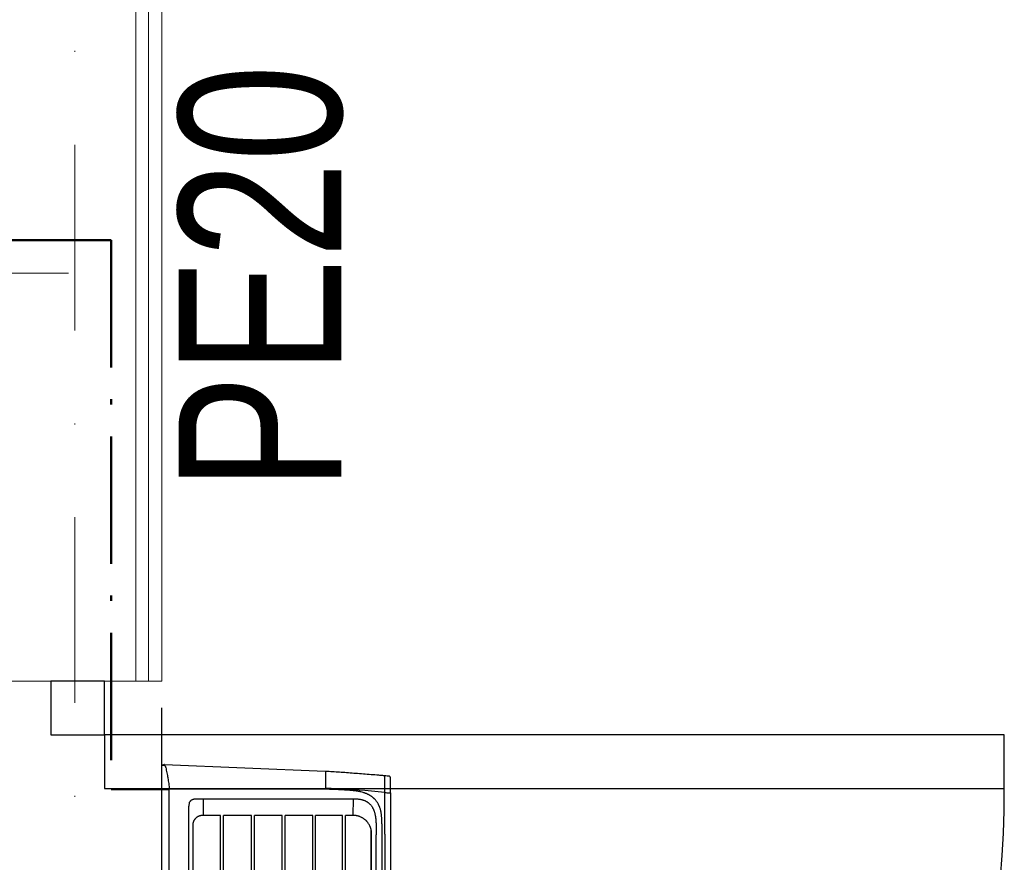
# Model space of a CAD drawing. Header units: inches. Extents: x 67073 to 287261, y -76160 to 48412.
# Tile 35 of 117: x 81883 to 81976, y -41543 to -41464. Entities that reach past the tile are written whole.
import ezdxf

# ---------------------------------------------------------------- set-up
doc = ezdxf.new("R2010")
doc.units = ezdxf.units.IN
doc.header["$MEASUREMENT"] = 0
for name, pattern in [('ACAD_ISO10W100', [18.5, 12, -3, 0.5, -3]), ('DASHDOT', [1, 0.5, -0.25, 0, -0.25]), ('DASHED', [0.75, 0.5, -0.25]), ('HIDDEN', [0.375, 0.25, -0.125])]:
    doc.linetypes.add(name, pattern=pattern)
for name, color, linetype, lineweight in [('## 02 KS NAD POSADZKĄ', 3, 'DASHED', 30), ('## 02 KS SREDNICE', 24, 'Continuous', 15), ('p--osie konstr', 1, 'DASHDOT', 15), ('p--płyta GK', 2, 'Continuous', 0), ('p--ściana szkielet', 3, 'Continuous', 0)]:
    doc.layers.add(name, color=color, linetype=linetype, lineweight=lineweight)
for name, color, linetype in [('DVM_INDOOR', 7, 'Continuous'), ('p--drzwi', 251, 'Continuous'), ('p--podciąg', 61, 'Continuous')]:
    doc.layers.add(name, color=color, linetype=linetype)
doc.styles.add('GENERATED_STYLE_3', font='txt')

# ---------------------------------------------------------------- blocks, each defined once
blk = doc.blocks.new('drzwi-90-100')
for p, q in [((10.1, 87.375), (5.05, 87.375)), ((5.05, 87.375), (5.05, 2.525)), ((10.1, 2.525), (10.1, 87.375)), ((5.05, 2.525), (0, 2.525)), ((0, 2.525), (0, -2.525)), ((5.05, -2.525), (5.05, 2.525)), ((5.05, 2.525), (10.1, 2.525)), ((0, -2.525), (5.05, -2.525))]:
    blk.add_line(p, q)
blk.add_arc((10.8, 3.225), 84.153, 359.52334, 90.47666)
blk = doc.blocks.new('RAC_ID_WM_AIRISE_WF_820X299X215_WF_T_BL')
at = {"layer": 'DVM_INDOOR', "color": 0}
for p, q in [((-408.99, 0), (408.99, 0)), ((-386.68, -6.99), (386.68, -6.99)), ((386.66, -154.1), (386.68, -6.99)), ((410.01, -2.58), (403.6, -153.84)), ((-367.29, -25.3), (367.29, -25.3)), ((354.5, -29.21), (187.68, -29.12)), ((354.5, -29.21), (231.48, -29.21)), ((362.04, -55.21), (362.04, -38.77)), ((377.73, -38.77), (362.05, -38.81)), ((377.73, -38.77), (377.73, -180.19)), ((187.68, -55.21), (362.04, -55.21)), ((187.68, -57.98), (362.04, -57.98)), ((362.04, -84.46), (362.04, -57.98)), ((187.68, -84.46), (362.04, -84.46)), ((187.68, -87.23), (362.04, -87.23)), ((362.04, -113.49), (362.04, -87.23)), ((187.68, -113.49), (362.04, -113.49)), ((187.68, -116.25), (362.04, -116.25)), ((362.04, -142.18), (362.04, -116.25)), ((187.68, -142.18), (362.04, -142.18)), ((187.68, -144.94), (362.04, -144.94)), ((362.05, -170.4), (362.04, -144.94)), ((385.51, -191.33), (387.69, -154.4)), ((400.12, -154.1), (386.66, -154.1)), ((403.24, -154.4), (386.67, -154.4)), ((403.32, -154.12), (400.83, -154.13)), ((403.54, -154.72), (403.54, -154.72)), ((187.68, -170.4), (362.05, -170.4)), ((187.68, -173.15), (362.05, -173.15)), ((362.05, -180.17), (362.05, -173.15)), ((377.73, -180.19), (362.05, -180.17)), ((383.63, -210.08), (385.51, -191.33)), ((347.93, -197.27), (187.68, -197.4)), ((231.47, -197.27), (347.32, -197.27)), ((344.36, -210.08), (-46.19, -210.08)), ((344.36, -210.08), (399.34, -210.08)), ((383.19, -215.48), (-383.2, -215.48)), ((383.2, -214.37), (383.19, -215.48)), ((383.19, -215.48), (397.5, -215.48))]:
    blk.add_line(p, q, dxfattribs=at)
for start_param, end_param in [(5.169356, 6.282203), (6.282209, 6.603456)]:
    blk.add_ellipse((403.3, -153.82), major_axis=(0.278, -0.113), ratio=1, start_param=start_param, end_param=end_param, dxfattribs=at)
for points, knots in [([(407.01, -3.58), (405.4, -3.97), (403.77, -4.34), (401.3, -4.86), (400.47, -5.02), (399.21, -5.26), (398.58, -5.37), (397.95, -5.49), (397.52, -5.56), (397.31, -5.6), (395.4, -5.92), (393.69, -6.17), (390.23, -6.63), (388.49, -6.82), (386.68, -6.99)], [0, 0, 0, 0, 0.25, 0.25, 0.375, 0.375, 0.4375, 0.46875, 0.46875, 0.5, 0.5, 0.75, 0.75, 1, 1, 1, 1]), ([(409.16, -2.58), (409.03, -2.68), (408.89, -2.78), (408.58, -2.98), (408.41, -3.07), (408.19, -3.17), (408.14, -3.19), (408.05, -3.23), (408, -3.25), (407.85, -3.31), (407.75, -3.35), (407.45, -3.46), (407.23, -3.52), (407.01, -3.58)], [0, 0, 0, 0, 0.25, 0.25, 0.5, 0.5, 0.5625, 0.5625, 0.625, 0.625, 0.75, 0.75, 1, 1, 1, 1]), ([(409.38, -0.97), (409.43, -1.1), (409.47, -1.24), (409.5, -1.51), (409.5, -1.64), (409.48, -1.8), (409.48, -1.81), (409.47, -1.85), (409.46, -1.9), (409.45, -1.95), (409.42, -2.05), (409.37, -2.18), (409.31, -2.31), (409.24, -2.44), (409.2, -2.51), (409.16, -2.57)], [0, 0, 0, 0, 0.25, 0.25, 0.5, 0.5, 0.53125, 0.53125, 0.5625, 0.625, 0.625, 0.75, 0.875, 0.875, 1, 1, 1, 1]), ([(367.29, -25.3), (367.92, -25.3), (368.54, -25.32), (369.33, -25.38), (369.48, -25.4), (369.8, -25.42), (369.95, -25.44), (370.42, -25.49), (370.73, -25.53), (371.35, -25.61), (371.66, -25.66), (372.28, -25.76), (372.59, -25.81), (373.21, -25.93), (373.52, -25.99), (373.98, -26.08), (374.13, -26.11), (374.36, -26.16), (374.44, -26.18), (374.55, -26.2), (374.59, -26.21), (374.65, -26.22), (374.67, -26.23), (374.7, -26.23), (374.71, -26.24), (374.72, -26.24), (374.73, -26.24), (374.73, -26.24), (374.74, -26.24), (374.74, -26.24), (374.74, -26.24), (374.74, -26.24), (374.74, -26.24), (374.74, -26.25), (374.74, -26.25), (374.74, -26.25), (374.74, -26.25), (374.74, -26.25)], [0, 0, 0, 0, 0.25, 0.25, 0.3125, 0.3125, 0.375, 0.375, 0.5, 0.5, 0.625, 0.625, 0.75, 0.75, 0.875, 0.875, 0.9375, 0.9375, 0.96875, 0.96875, 0.984375, 0.984375, 0.992188, 0.992188, 0.996094, 0.996094, 0.998047, 0.998047, 0.999023, 0.999023, 0.999512, 0.999512, 0.999756, 0.999756, 0.999878, 0.999878, 1, 1, 1, 1]), ([(376.91, -28.68), (376.74, -28.38), (376.37, -27.78), (375.8, -27.12), (375.28, -26.65), (374.97, -26.4), (374.8, -26.27), (374.76, -26.25)], [0, 0, 0, 0, 0.319405, 0.638853, 0.798578, 0.958302, 1, 1, 1, 1]), ([(362.05, -38.77), (362.05, -38.7), (362.04, -38.63), (362.04, -38.49), (362.04, -38.42), (362.03, -38.22), (362.02, -38.08), (361.99, -37.67), (361.96, -37.4), (361.87, -36.86), (361.82, -36.59), (361.72, -36.18), (361.69, -36.05), (361.63, -35.85), (361.62, -35.78), (361.58, -35.65), (361.47, -35.32), (361.35, -35), (361.14, -34.5), (361.02, -34.25), (360.76, -33.77), (360.62, -33.53), (360.44, -33.24), (360.4, -33.19), (360.32, -33.07), (360.28, -33.02), (360.16, -32.85), (360.08, -32.74), (359.82, -32.41), (359.64, -32.21), (359.36, -31.91), (359.26, -31.81), (359.07, -31.62), (358.97, -31.53), (358.66, -31.26), (358.45, -31.09), (358.17, -30.88), (358.11, -30.84), (358, -30.76), (357.83, -30.64), (357.66, -30.53), (357.31, -30.32), (357.07, -30.18), (356.58, -29.93), (356.33, -29.82), (355.82, -29.61), (355.56, -29.52), (355.23, -29.41), (355.17, -29.39), (355.04, -29.35), (354.84, -29.3), (354.64, -29.25), (354.5, -29.21)], [0, 0, 0, 0, 0.015625, 0.015625, 0.03125, 0.03125, 0.0625, 0.0625, 0.125, 0.125, 0.1875, 0.1875, 0.21875, 0.21875, 0.234375, 0.234375, 0.25, 0.3125, 0.3125, 0.375, 0.375, 0.4375, 0.4375, 0.453125, 0.453125, 0.46875, 0.46875, 0.5, 0.5, 0.5625, 0.5625, 0.59375, 0.59375, 0.625, 0.625, 0.6875, 0.6875, 0.703125, 0.703125, 0.71875, 0.75, 0.75, 0.8125, 0.8125, 0.875, 0.875, 0.9375, 0.9375, 0.953125, 0.953125, 0.96875, 1, 1, 1, 1]), ([(376.87, -28.69), (376.86, -28.67), (376.85, -28.65), (376.83, -28.61), (376.79, -28.56), (376.76, -28.5), (376.7, -28.39), (376.65, -28.32), (376.61, -28.24)], [0, 0, 0, 0, 0.125, 0.125, 0.25, 0.5, 0.5, 1, 1, 1, 1]), ([(376.91, -28.68), (376.9, -28.68), (376.9, -28.68), (376.89, -28.68), (376.88, -28.69), (376.87, -28.69)], [0, 0, 0, 0, 0.041419, 0.041419, 1, 1, 1, 1]), ([(376.91, -28.68), (376.91, -28.7), (376.93, -28.72), (376.95, -28.76), (376.96, -28.79), (376.98, -28.83), (377, -28.87), (377.02, -28.91), (377.04, -28.94), (377.06, -28.98), (377.07, -29.02), (377.09, -29.06), (377.11, -29.09), (377.12, -29.13), (377.14, -29.17), (377.16, -29.21), (377.17, -29.24), (377.19, -29.28), (377.21, -29.32), (377.22, -29.36), (377.24, -29.4), (377.25, -29.43), (377.27, -29.47), (377.28, -29.51), (377.29, -29.55), (377.31, -29.59), (377.32, -29.63), (377.34, -29.67), (377.35, -29.7), (377.36, -29.74), (377.38, -29.78), (377.39, -29.82), (377.43, -29.95), (377.49, -30.17), (377.57, -30.48), (377.63, -30.79), (377.68, -31.11), (377.71, -31.43), (377.72, -31.67), (377.72, -31.84), (377.73, -31.92), (377.73, -31.99), (377.73, -32.05), (377.73, -32.12), (377.73, -32.2), (377.73, -32.29), (377.73, -32.41), (377.73, -32.54), (377.73, -32.68), (377.73, -32.84), (377.73, -33.04), (377.73, -33.34), (377.73, -33.75), (377.73, -34.31), (377.73, -35.02), (377.73, -35.82), (377.73, -36.72), (377.73, -37.72), (377.73, -38.41), (377.73, -38.77)], [0, 0, 0, 0, 0.004055, 0.008107, 0.012157, 0.016204, 0.020248, 0.02429, 0.02833, 0.032368, 0.036405, 0.040439, 0.044472, 0.048503, 0.052533, 0.056562, 0.06059, 0.064617, 0.068643, 0.072669, 0.076694, 0.080718, 0.084743, 0.088767, 0.092792, 0.096817, 0.100842, 0.104867, 0.108893, 0.11292, 0.116948, 0.120977, 0.125007, 0.156305, 0.187523, 0.218729, 0.249989, 0.28128, 0.312486, 0.321346, 0.330347, 0.3363, 0.342253, 0.348206, 0.357133, 0.366061, 0.374989, 0.390617, 0.406245, 0.414217, 0.437497, 0.467059, 0.499997, 0.560279, 0.629782, 0.708506, 0.79645, 0.893615, 1, 1, 1, 1]), ([(362.05, -54.79), (362.05, -52.13), (362.05, -49.46), (362.05, -45.47), (362.05, -44.14), (362.05, -42.14), (362.05, -41.47), (362.05, -40.48), (362.05, -40.14), (362.05, -39.64), (362.05, -39.48), (362.05, -39.14), (362.05, -38.98), (362.05, -38.81)], [0, 0, 0, 0, 0.5, 0.5, 0.75, 0.75, 0.875, 0.875, 0.9375, 0.9375, 0.96875, 0.96875, 1, 1, 1, 1]), ([(385.33, -180.58), (385.36, -180.31), (385.4, -179.78), (385.47, -178.98), (385.53, -178.18), (385.57, -177.65), (385.64, -176.85), (385.68, -176.32), (385.76, -175.25), (385.79, -174.72), (385.87, -173.65), (385.9, -173.11), (385.97, -172.04), (386.01, -171.51), (386.07, -170.44), (386.1, -169.9), (386.16, -168.83), (386.19, -168.29), (386.25, -167.21), (386.27, -166.68), (386.32, -165.6), (386.34, -165.06), (386.39, -163.98), (386.41, -163.44), (386.45, -162.36), (386.47, -161.82), (386.51, -160.74), (386.53, -160.2), (386.56, -159.12), (386.57, -158.58), (386.61, -156.95), (386.63, -155.87), (386.66, -154.78), (386.66, -154.66), (386.67, -154.53), (386.67, -154.4)], [0, 0, 0, 0, 0.03125, 0.0625, 0.09375, 0.125, 0.125, 0.1875, 0.1875, 0.25, 0.25, 0.3125, 0.3125, 0.375, 0.375, 0.4375, 0.4375, 0.5, 0.5, 0.5625, 0.5625, 0.625, 0.625, 0.6875, 0.6875, 0.75, 0.75, 0.8125, 0.8125, 0.875, 0.875, 1, 1, 1, 1.014608, 1.014608, 1.014608, 1.014608]), ([(399.36, -209.83), (399.4, -209.3), (399.5, -208.17), (399.7, -205.82), (400.05, -201.53), (400.55, -195.37), (401.13, -188.09), (401.67, -181.03), (402.18, -174.16), (402.67, -167.46), (403.12, -161), (403.4, -156.78), (403.54, -154.72)], [0, 0, 0, 0, 0.027212, 0.058793, 0.121955, 0.24828, 0.374605, 0.50093, 0.627254, 0.753579, 0.879904, 1, 1, 1, 1]), ([(400.82, -154.13), (400.79, -154.13), (400.76, -154.13), (400.71, -154.13), (400.68, -154.13), (400.64, -154.13), (400.57, -154.13), (400.49, -154.13), (400.43, -154.12), (400.38, -154.12), (400.27, -154.11), (400.18, -154.1), (400.12, -154.1)], [0, 0, 0, 0, 0.105062, 0.168986, 0.200948, 0.23291, 0.360758, 0.488607, 0.552531, 0.616455, 0.744303, 1, 1, 1, 1]), ([(403.24, -154.4), (403.28, -154.4), (403.32, -154.41), (403.39, -154.44), (403.42, -154.46), (403.48, -154.51), (403.5, -154.55), (403.53, -154.62), (403.54, -154.66), (403.54, -154.7)], [0, 0, 0, 0, 0.25, 0.25, 0.5, 0.5, 0.75, 0.75, 1, 1, 1, 1]), ([(349.66, -197.02), (349.89, -196.95), (350.12, -196.88), (350.57, -196.72), (350.79, -196.63), (351.24, -196.46), (351.46, -196.36), (351.73, -196.24), (351.79, -196.22), (351.9, -196.17), (352.06, -196.09), (352.22, -196.01), (352.76, -195.75), (353.18, -195.52), (353.98, -195.03), (354.38, -194.77), (355.14, -194.23), (355.51, -193.94), (356.05, -193.48), (356.22, -193.33), (356.44, -193.13), (356.48, -193.09), (356.57, -193.01), (356.61, -192.96), (356.74, -192.84), (356.82, -192.76), (357.24, -192.34), (357.55, -192), (358.01, -191.47), (358.15, -191.28), (358.44, -190.92), (358.58, -190.73), (358.99, -190.16), (359.24, -189.77), (359.6, -189.18), (359.78, -188.88), (359.94, -188.57), (360.05, -188.37), (360.1, -188.26), (360.36, -187.75), (360.55, -187.32), (360.81, -186.68), (360.89, -186.47), (361.01, -186.14), (361.05, -186.04), (361.12, -185.82), (361.16, -185.71), (361.33, -185.16), (361.45, -184.72), (361.61, -184.05), (361.66, -183.82), (361.73, -183.48), (361.75, -183.37), (361.79, -183.14), (361.81, -183.03), (361.97, -182.01), (362.04, -181.09), (362.05, -180.17)], [0, 0, 0, 0, 0.03125, 0.03125, 0.0625, 0.0625, 0.09375, 0.09375, 0.101562, 0.101562, 0.109375, 0.125, 0.125, 0.1875, 0.1875, 0.25, 0.25, 0.3125, 0.3125, 0.34375, 0.34375, 0.351562, 0.351562, 0.359375, 0.359375, 0.375, 0.375, 0.4375, 0.4375, 0.46875, 0.46875, 0.5, 0.5, 0.5625, 0.5625, 0.59375, 0.609375, 0.609375, 0.625, 0.625, 0.6875, 0.6875, 0.71875, 0.71875, 0.734375, 0.734375, 0.75, 0.75, 0.8125, 0.8125, 0.84375, 0.84375, 0.859375, 0.859375, 0.875, 0.875, 1, 1, 1, 1]), ([(377.73, -180.19), (377.73, -180.26), (377.73, -180.4), (377.73, -180.6), (377.73, -180.78), (377.72, -180.95), (377.72, -181.09), (377.72, -181.3), (377.72, -181.58), (377.71, -181.93), (377.69, -182.4), (377.66, -182.98), (377.62, -183.67), (377.55, -184.49), (377.44, -185.42), (377.28, -186.47), (377.09, -187.47), (376.88, -188.41), (376.64, -189.29), (376.38, -190.1), (376.09, -190.88), (375.77, -191.63), (375.42, -192.37), (375.02, -193.11), (374.57, -193.83), (374.09, -194.52), (373.57, -195.18), (372.97, -195.85), (372.26, -196.54), (371.44, -197.23), (370.57, -197.86), (369.72, -198.39), (368.91, -198.83), (368.15, -199.2), (367.35, -199.55), (366.52, -199.88), (365.62, -200.19), (364.65, -200.48), (363.6, -200.76), (362.51, -201), (361.7, -201.16), (361.19, -201.24), (361, -201.28), (360.8, -201.31), (360.6, -201.34), (360.4, -201.37), (360.2, -201.4), (360, -201.43), (359.79, -201.46), (359.59, -201.48), (359.38, -201.51), (359.17, -201.53), (358.96, -201.56), (358.75, -201.58), (358.54, -201.61), (358.32, -201.63), (358.11, -201.65), (357.89, -201.67), (357.67, -201.69), (357.45, -201.71), (357.23, -201.73), (357.09, -201.74), (357.01, -201.74)], [0, 0, 0, 0, 0.006458, 0.012417, 0.017875, 0.022834, 0.027293, 0.031253, 0.041728, 0.052145, 0.062505, 0.08377, 0.104603, 0.125012, 0.157772, 0.1895, 0.220234, 0.250014, 0.276268, 0.301853, 0.326809, 0.351182, 0.375018, 0.400748, 0.426035, 0.450954, 0.475583, 0.500005, 0.53121, 0.562496, 0.5934, 0.624979, 0.64888, 0.673282, 0.698235, 0.723788, 0.749985, 0.779733, 0.810453, 0.842191, 0.874989, 0.880592, 0.886229, 0.891899, 0.897605, 0.903344, 0.909119, 0.914928, 0.920772, 0.926652, 0.932567, 0.938517, 0.944503, 0.950524, 0.956582, 0.962675, 0.968805, 0.974971, 0.981173, 0.987412, 0.993688, 1, 1, 1, 1]), ([(362.43, -207.05), (362.85, -207), (363.26, -206.95), (363.79, -206.88), (363.89, -206.87), (364.1, -206.84), (364.2, -206.82), (364.51, -206.77), (364.72, -206.74), (365.13, -206.67), (365.34, -206.63), (365.75, -206.54), (365.95, -206.5), (366.56, -206.36), (366.96, -206.25), (367.75, -206.02), (368.15, -205.9), (368.93, -205.64), (369.32, -205.5), (369.9, -205.28), (370.1, -205.2), (370.48, -205.05), (370.67, -204.97), (370.96, -204.85), (371.05, -204.8), (371.24, -204.72), (371.33, -204.68), (371.62, -204.55), (371.8, -204.46), (372.36, -204.18), (372.72, -203.99), (373.43, -203.59), (373.78, -203.38), (374.29, -203.05), (374.46, -202.94), (374.79, -202.71), (374.96, -202.59), (375.45, -202.24), (375.77, -201.99), (376.39, -201.48), (376.7, -201.22), (377.14, -200.81), (377.29, -200.67), (377.47, -200.49), (377.51, -200.45), (377.58, -200.38), (377.69, -200.27), (377.79, -200.16), (378, -199.95), (378.14, -199.8), (378.41, -199.5), (378.54, -199.35), (378.93, -198.9), (379.17, -198.59), (379.53, -198.11), (379.65, -197.95), (379.88, -197.63), (379.99, -197.47), (380.32, -196.98), (380.53, -196.65), (380.84, -196.14), (381.03, -195.81), (381.23, -195.46), (381.41, -195.12), (381.5, -194.94), (381.68, -194.59), (381.77, -194.42), (381.94, -194.06), (382.03, -193.88), (382.2, -193.53), (382.28, -193.34), (382.4, -193.07), (382.43, -192.98), (382.51, -192.8), (382.55, -192.71), (382.66, -192.43), (382.73, -192.25), (382.87, -191.88), (382.94, -191.7), (383.08, -191.33), (383.14, -191.14), (383.34, -190.58), (383.46, -190.21), (383.81, -189.09), (384.03, -188.33), (384.26, -187.38), (384.3, -187.19), (384.39, -186.81), (384.43, -186.62), (384.55, -186.04), (384.63, -185.66), (384.73, -185.08), (384.77, -184.88), (384.84, -184.49), (384.87, -184.3), (384.96, -183.72), (385.02, -183.33), (385.1, -182.74), (385.12, -182.54), (385.17, -182.15), (385.19, -181.95), (385.26, -181.36), (385.3, -180.97), (385.33, -180.58)], [0, 0, 0, 0, 0.03125, 0.03125, 0.039063, 0.039063, 0.046875, 0.046875, 0.0625, 0.0625, 0.078125, 0.078125, 0.09375, 0.09375, 0.125, 0.125, 0.15625, 0.15625, 0.1875, 0.1875, 0.203125, 0.203125, 0.21875, 0.21875, 0.226563, 0.226563, 0.234375, 0.234375, 0.25, 0.25, 0.28125, 0.28125, 0.3125, 0.3125, 0.328125, 0.328125, 0.34375, 0.34375, 0.375, 0.375, 0.40625, 0.40625, 0.421875, 0.421875, 0.425781, 0.425781, 0.429688, 0.4375, 0.4375, 0.453125, 0.453125, 0.46875, 0.46875, 0.5, 0.5, 0.515625, 0.515625, 0.53125, 0.53125, 0.5625, 0.5625, 0.578125, 0.59375, 0.59375, 0.609375, 0.609375, 0.625, 0.625, 0.640625, 0.640625, 0.65625, 0.65625, 0.664063, 0.664063, 0.671875, 0.671875, 0.6875, 0.6875, 0.703125, 0.703125, 0.71875, 0.71875, 0.75, 0.75, 0.8125, 0.8125, 0.828125, 0.828125, 0.84375, 0.84375, 0.875, 0.875, 0.890625, 0.890625, 0.90625, 0.90625, 0.9375, 0.9375, 0.953125, 0.953125, 0.96875, 0.96875, 1, 1, 1, 1]), ([(357.01, -201.74), (356.98, -201.75), (356.9, -201.75), (356.79, -201.76), (356.68, -201.77), (356.57, -201.78), (356.46, -201.78), (356.35, -201.79), (356.24, -201.8), (356.12, -201.81), (356.01, -201.81), (355.9, -201.82), (355.78, -201.82), (355.67, -201.83), (355.56, -201.84), (355.44, -201.84), (355.33, -201.85), (355.21, -201.85), (355.1, -201.86), (354.98, -201.86), (354.87, -201.87), (354.75, -201.87), (354.64, -201.88), (354.52, -201.88), (354.4, -201.89), (354.28, -201.89), (354.17, -201.89), (354.05, -201.9), (353.93, -201.9), (353.81, -201.9), (353.58, -201.91), (353.22, -201.91), (352.86, -201.92), (352.61, -201.92), (352.48, -201.92), (352.37, -201.92), (352.26, -201.92), (352.18, -201.92), (352.1, -201.92), (352, -201.92), (351.83, -201.92), (351.56, -201.92), (351.21, -201.92), (350.8, -201.92), (350.18, -201.92), (348.94, -201.92), (346.73, -201.92), (344.86, -201.92), (343.72, -201.92)], [0, 0, 0, 0, 0.008302, 0.016626, 0.024972, 0.033341, 0.041733, 0.050147, 0.058584, 0.067044, 0.075526, 0.084032, 0.09256, 0.101111, 0.109684, 0.118281, 0.126901, 0.135543, 0.144209, 0.152898, 0.16161, 0.170345, 0.179103, 0.187884, 0.196689, 0.205516, 0.214367, 0.223242, 0.23214, 0.241061, 0.250005, 0.285485, 0.321432, 0.331992, 0.341584, 0.350206, 0.357859, 0.364542, 0.370257, 0.375002, 0.387035, 0.407869, 0.437503, 0.465953, 0.500003, 0.57788, 0.744546, 1, 1, 1, 1]), ([(347.93, -197.27), (348.01, -197.27), (348.08, -197.27), (348.23, -197.26), (348.3, -197.26), (348.44, -197.25), (348.52, -197.24), (348.66, -197.23), (348.73, -197.22), (348.95, -197.18), (349.1, -197.16), (349.31, -197.11), (349.38, -197.1), (349.52, -197.06), (349.59, -197.04), (349.66, -197.02)], [0, 0, 0, 0, 0.125, 0.125, 0.25, 0.25, 0.375, 0.375, 0.5, 0.5, 0.75, 0.75, 0.875, 0.875, 1, 1, 1, 1]), ([(344.36, -207.62), (344.74, -207.62), (345.12, -207.62), (345.87, -207.62), (346.25, -207.62), (347, -207.62), (347.38, -207.62), (347.94, -207.62), (348.13, -207.62), (348.51, -207.61), (348.69, -207.61), (349.26, -207.61), (349.64, -207.6), (350.39, -207.59), (350.77, -207.59), (351.52, -207.58), (351.9, -207.58), (352.46, -207.57), (352.65, -207.56), (353.03, -207.56), (353.21, -207.55), (354.16, -207.53), (354.91, -207.51), (356.04, -207.47), (356.41, -207.45), (357.17, -207.42), (357.54, -207.4), (358.29, -207.36), (358.67, -207.34), (359.42, -207.29), (359.8, -207.27), (360.55, -207.22), (360.93, -207.19), (361.68, -207.12), (362.05, -207.09), (362.43, -207.05)], [0, 0, 0, 0, 0.0625, 0.0625, 0.125, 0.125, 0.1875, 0.1875, 0.21875, 0.21875, 0.25, 0.25, 0.3125, 0.3125, 0.375, 0.375, 0.4375, 0.4375, 0.46875, 0.46875, 0.5, 0.5, 0.625, 0.625, 0.6875, 0.6875, 0.75, 0.75, 0.8125, 0.8125, 0.875, 0.875, 0.9375, 0.9375, 1, 1, 1, 1]), ([(397.5, -215.48), (397.59, -215.48), (397.68, -215.47), (397.86, -215.43), (397.95, -215.41), (398.13, -215.34), (398.21, -215.3), (398.37, -215.2), (398.44, -215.14), (398.58, -215.02), (398.64, -214.95), (398.75, -214.8), (398.8, -214.72), (398.88, -214.56), (398.92, -214.47), (398.97, -214.29), (398.98, -214.2), (398.99, -214.11)], [0, 0, 0, 0, 0.125, 0.125, 0.25, 0.25, 0.375, 0.375, 0.5, 0.5, 0.625, 0.625, 0.75, 0.75, 0.875, 0.875, 1, 1, 1, 1])]:
    blk.add_open_spline(points, degree=3, knots=knots, dxfattribs=at)
for points, degree in [([(410.01, -2.58), (408.99, 0)], 1), ([(376.61, -28.24), (376.61, -28.24), (376.61, -28.24), (376.61, -28.24)], 3), ([(403.32, -154.12), (403.32, -154.12)], 1), ([(403.54, -154.72), (403.54, -154.71), (403.54, -154.7), (403.54, -154.7)], 3), ([(0, -201.92), (343.72, -201.92)], 1), ([(347.32, -197.27), (347.52, -197.27), (347.73, -197.27), (347.93, -197.27)], 3), ([(-46.19, -207.62), (83.99, -207.62), (214.18, -207.62), (344.36, -207.62)], 3), ([(383.63, -210.08), (383.49, -211.51), (383.34, -212.94), (383.2, -214.37)], 3), ([(398.99, -214.11), (399.08, -213.03), (399.18, -211.96), (399.36, -209.83)], 3)]:
    blk.add_open_spline(points, degree=degree, dxfattribs=at)

msp = doc.modelspace()

# ---------------------------------------------------------------- linework, layer by layer
at = {"layer": '## 02 KS NAD POSADZKĄ', "color": 6, "linetype": 'ACAD_ISO10W100', "lineweight": 50}
for p, q in [((81455.517, -41484.779), (81891.576, -41484.779)), ((81891.576, -41484.779), (81891.576, -41536.525)), ((81897.058, -41536.525), (81891.576, -41536.525))]:
    msp.add_line(p, q, dxfattribs=at)
at = {"layer": 'p--osie konstr', "color": 0, "linetype": 'DASHDOT', "ltscale": 35}
for p, q in [((81888.159, -41738.996), (81888.159, -41155.796)), ((81448.859, -41487.896), (81896.359, -41487.896))]:
    msp.add_line(p, q, dxfattribs=at)
at = {"layer": 'p--podciąg', "color": 0, "linetype": 'HIDDEN', "ltscale": 30}
msp.add_line((81896.359, -41626.346), (81896.359, -41526.346), dxfattribs=at)
at = {"layer": 'p--płyta GK', "color": 0, "ltscale": 35}
for p, q in [((81895.109, -41526.346), (81895.109, -41412.196)), ((81896.359, -41526.346), (81896.359, -41413.446))]:
    msp.add_line(p, q, dxfattribs=at)
at = {"layer": 'p--ściana szkielet', "color": 0, "ltscale": 2}
for p, q in [((81893.909, -41526.346), (81893.909, -41236.496)), ((81879.459, -41526.346), (81896.359, -41526.346))]:
    msp.add_line(p, q, dxfattribs=at)

# ---------------------------------------------------------------- block references
at = {"layer": 'DVM_INDOOR', "color": 1, "xscale": 0.1000000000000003, "yscale": 0.1000000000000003, "zscale": 0.1000000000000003, "rotation": 90}
msp.add_blockref('RAC_ID_WM_AIRISE_WF_820X299X215_WF_T_BL', (81896.359, -41575.192), dxfattribs=at)
at = {"layer": 'p--drzwi', "color": 0, "rotation": 270}
msp.add_blockref('drzwi-90-100', (81888.409, -41526.346), dxfattribs=at)

# ---------------------------------------------------------------- texts
at = {"layer": '## 02 KS SREDNICE', "color": 6, "linetype": 'Continuous', "style": 'GENERATED_STYLE_3', "width": 0.8}
msp.add_text('PE20', height=15.3543, rotation=90, dxfattribs=at).set_placement((81913.285, -41508.422, 0))

doc.saveas('drawing.dxf')
